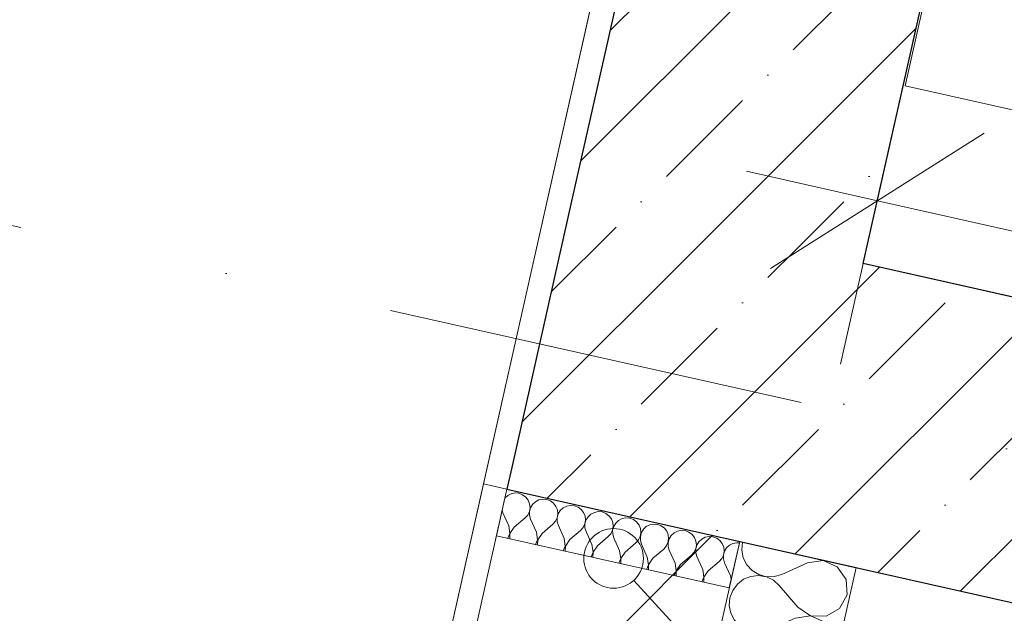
# Model space of a CAD drawing. Header units: millimetres. Extents: x -7213913 to -6930487, y 6129472 to 6353620.
# Tile 180 of 256: x -7188237 to -7187412, y 6174067 to 6174565. Entities that reach past the tile are written whole.
import ezdxf
from ezdxf.enums import TextEntityAlignment as Align

# ---------------------------------------------------------------- set-up
doc = ezdxf.new("R2010")
doc.units = ezdxf.units.MM
doc.header["$MEASUREMENT"] = 0
doc.linetypes.add('короткая штриховая', pattern=[282.222222, 141.111111, -141.111111])
doc.linetypes.add('Штрихпунктирная', pattern=[670.277762, 352.777767, -176.388884, 0, -141.111112])
for name, color, linetype, lineweight in [('0_Ном._пера__1', 7, 'Continuous', 0), ('0_Ном._пера__120', 7, 'Continuous', 0), ('S - МОП.АР_Ном._пера__2', 8, 'Continuous', 15), ('АР-вертикальная связь - Лифт.АР_Ном._пера__120', 7, 'Continuous', 0), ('АР-Стены_внешние_.АР_Ном._пера__1', 7, 'Continuous', 0), ('АР-Стены_внутренние_пилоны.АР_Ном._пера__1', 7, 'Continuous', 15), ('АР-Стены_Перегородки_межквартирные_200.АР_Ном._пера__1', 7, 'Continuous', 15), ('АР-Чертеж-Оси_Осевые размеры.АР_Ном._пера__120', 7, 'Continuous', 0), ('АР-Чертеж-Размеры.АР_Ном._пера__1', 7, 'Continuous', 0), ('Паспорта Зон Archicad_Ном._пера__1', 7, 'Continuous', 0)]:
    doc.layers.add(name, color=color, linetype=linetype, lineweight=lineweight)
for name, color, linetype in [('S - МОП.АР', 7, 'Continuous'), ('АР-Стены_внутренние_пилоны.АР', 7, 'Continuous'), ('АР-Стены_Перегородки_межквартирные_200.АР', 7, 'Continuous'), ('АР-Чертеж-Оси_Осевые размеры.АР', 7, 'Continuous'), ('АР-Чертеж-Размеры.АР', 7, 'Continuous')]:
    doc.layers.add(name, color=color, linetype=linetype)
doc.styles.add('РЎР“Р•РќР•Р\xa0Р\x98Р\xa0_РЎРўР\x98Р›Р¬_2', font='calibri.ttf')
doc.styles.add('РЎР“Р•РќР•Р\xa0Р\x98Р\xa0_РЎРўР\x98Р›Р¬_3', font='GOST_Common.ttf')
doc.styles.add('РЎР“Р•РќР•Р\xa0Р\x98Р\xa0_РЎРўР\x98Р›Р¬_5', font='GOTHIC.TTF')
doc.dimstyles.new('СГЕНЕРИР_СТИЛЬ__3', dxfattribs={"dimtxt": 129.999995, "dimasz": 142.5, "dimexe": 0.18, "dimexo": 300000, "dimgap": 0, "dimtad": 1, "dimdec": 0, "dimzin": 0, "dimdsep": 46, "dimtxsty": 'РЎР“Р•РќР•Р\xa0Р\x98Р\xa0_РЎРўР\x98Р›Р¬_3', "dimblk": 'ARROWHEAD_6', "dimblk1": 'ARROWHEAD_6', "dimblk2": 'ARROWHEAD_6', "dimcen": 0.09, "dimclrd": 7, "dimclre": 7, "dimclrt": 7, "dimazin": 0, "dimtfac": 1, "dimtdec": 4, "dimtmove": 0, "dimatfit": 3, "dimfxl": 1, "dimtolj": 1, "dimtzin": 0, "dimarcsym": 0})
doc.dimstyles.new('СГЕНЕРИР_СТИЛЬ__5', dxfattribs={"dimtxt": 200, "dimasz": 142.5, "dimexe": 0.18, "dimexo": 0.0625, "dimgap": 0, "dimtad": 1, "dimdec": 0, "dimzin": 0, "dimdsep": 46, "dimtxsty": 'РЎР“Р•РќР•Р\xa0Р\x98Р\xa0_РЎРўР\x98Р›Р¬_3', "dimblk": 'ARROWHEAD_6', "dimblk1": 'ARROWHEAD_6', "dimblk2": 'ARROWHEAD_6', "dimcen": 0.09, "dimse1": 1, "dimse2": 1, "dimclrd": 7, "dimclre": 7, "dimclrt": 7, "dimazin": 0, "dimtfac": 1, "dimtdec": 4, "dimtmove": 0, "dimatfit": 3, "dimfxl": 1, "dimtolj": 1, "dimtzin": 0, "dimarcsym": 0})
pattern_1 = [(45, (-6566190.34, 6563027.8), (-111.369318, 111.369318), [0, -105, 0, -157.5]), (110, (-6565840.34, 6563027.8), (148.001588, 53.868173), [0, -77, 0, -133])]
pattern_2 = [(45, (-6566190.34, 6562677.8), (-84.852814, 84.852814), []), (45, (-6566232.77, 6562720.22), (-84.852814, 84.852814), [90, -30, 0, -30])]

# ---------------------------------------------------------------- blocks, each defined once
blk = doc.blocks.new('Лифтовой холл _ ПБЗ_1_48_1', base_point=(-7188853.33, 6178755.24))
at = {"layer": 'S - МОП.АР_Ном._пера__2', "color": 8, "linetype": 'Continuous', "lineweight": 15, "flags": 128}
blk.add_lwpolyline([(-7192033.86, 6181367.83), (-7192391.05, 6179777.45), (-7190283.55, 6179304.11), (-7191317.83, 6174699.02), (-7187902.9, 6173932.05), (-7186511.43, 6180127.52)], close=True, dxfattribs=at)
at = {"layer": 'Паспорта Зон Archicad_Ном._пера__1', "color": 7, "lineweight": 0, "style": 'РЎР“Р•РќР•Р\xa0Р\x98Р\xa0_РЎРўР\x98Р›Р¬_3'}
blk.add_attdef('ROOM_NUMBER', text='', height=350, rotation=347.34172, dxfattribs=at).set_placement((-7188399.64, 6179289.76), align=Align.MIDDLE_CENTER)
at = {"layer": 'Паспорта Зон Archicad_Ном._пера__1', "color": 7, "lineweight": 0, "style": 'РЎР“Р•РќР•Р\xa0Р\x98Р\xa0_РЎРўР\x98Р›Р¬_2'}
blk.add_attdef('ROOM_AREA', text='', height=200, rotation=347.34172, dxfattribs=at).set_placement((-7188113.8, 6178681.98), align=Align.MIDDLE_RIGHT)
blk = doc.blocks.new('Стена_196_1', base_point=(-7187679.25, 6174266.15))
at = {"layer": 'АР-Стены_внутренние_пилоны.АР', "linetype": 'Continuous', "lineweight": 0, "true_color": 0x000000}
h = blk.add_hatch(dxfattribs=at)
h.set_pattern_fill('ШТУКАТУРКА__ГИПС_01_0001', color=18, style=0, pattern_type=2)
h.set_pattern_definition(pattern_1)
h.paths.add_polyline_path([(-7187848.12, 6174175.96), (-7187824.55, 6174189.64), (-7187666.44, 6174893.6), (-7187685.96, 6174897.98)])
h = blk.add_hatch(dxfattribs=at)
h.set_pattern_fill('ЖЕЛЕЗОБЕТОН__PROJECT__0001', color=18, style=0, pattern_type=2)
h.set_pattern_definition(pattern_2)
h.paths.add_polyline_path([(-7187666.44, 6174893.6), (-7187773.82, 6174415.5), (-7187529.9, 6174360.72), (-7187422.52, 6174838.82)])
h = blk.add_hatch(dxfattribs=at)
h.set_pattern_fill('ЖЕЛЕЗОБЕТОН__PROJECT__0001', color=18, style=0, pattern_type=2)
h.set_pattern_definition(pattern_2)
h.paths.add_polyline_path([(-7187824.55, 6174189.64), (-7187529.9, 6174360.72), (-7187773.82, 6174415.5)])
h = blk.add_hatch(dxfattribs=at)
h.set_pattern_fill('ЖЕЛЕЗОБЕТОН__PROJECT__0001', color=18, style=0, pattern_type=2)
h.set_pattern_definition(pattern_2)
h.paths.add_polyline_path([(-7187529.9, 6174360.72), (-7187824.55, 6174189.64), (-7187828.61, 6174171.58), (-7187584.68, 6174116.79)])
h = blk.add_hatch(dxfattribs=at)
h.set_pattern_fill('ШТУКАТУРКА__ГИПС_01_0001', color=18, style=0, pattern_type=2)
h.set_pattern_definition(pattern_1)
h.paths.add_polyline_path([(-7187848.12, 6174175.96), (-7187828.61, 6174171.58), (-7187824.55, 6174189.64)])
at = {"layer": 'АР-Стены_внутренние_пилоны.АР_Ном._пера__1', "color": 7, "linetype": 'Continuous', "lineweight": 30}
for p, q in [((-7187666.44, 6174893.6), (-7187773.82, 6174415.5)), ((-7187773.82, 6174415.5), (-7187824.55, 6174189.64)), ((-7187824.55, 6174189.64), (-7187828.61, 6174171.58))]:
    blk.add_line(p, q, dxfattribs=at)
at = {"layer": 'АР-Стены_внутренние_пилоны.АР_Ном._пера__1', "color": 7, "linetype": 'Continuous', "lineweight": 0, "flags": 128}
for points in [[(-7187685.96, 6174897.98), (-7187848.12, 6174175.96)], [(-7187848.12, 6174175.96), (-7187828.61, 6174171.58)]]:
    blk.add_lwpolyline(points, dxfattribs=at)
at = {"layer": 'АР-Стены_внутренние_пилоны.АР_Ном._пера__1', "color": 7, "linetype": 'Continuous', "lineweight": 30, "flags": 128}
for points in [[(-7187529.9, 6174360.72), (-7187422.52, 6174838.82)], [(-7187828.61, 6174171.58), (-7187584.68, 6174116.79)]]:
    blk.add_lwpolyline(points, dxfattribs=at)
blk = doc.blocks.new('Стена_197_1', base_point=(-7187679.25, 6174266.15))
at = {"layer": 'АР-Стены_внутренние_пилоны.АР', "linetype": 'Continuous', "lineweight": 0, "true_color": 0x000000}
h = blk.add_hatch(dxfattribs=at)
h.set_pattern_fill('ЖЕЛЕЗОБЕТОН__PROJECT__0001', color=18, style=0, pattern_type=2)
h.set_pattern_definition(pattern_2)
h.paths.add_polyline_path([(-7187584.68, 6174116.79), (-7184852.74, 6173503.22), (-7184797.95, 6173747.14), (-7187529.9, 6174360.72)])
at = {"layer": 'АР-Стены_внутренние_пилоны.АР_Ном._пера__1', "color": 7, "linetype": 'Continuous', "lineweight": 30, "flags": 128}
for points in [[(-7184797.95, 6173747.14), (-7187529.9, 6174360.72)], [(-7187584.68, 6174116.79), (-7184852.74, 6173503.22)]]:
    blk.add_lwpolyline(points, dxfattribs=at)
blk = doc.blocks.new('Стена_204_1', base_point=(-7187731.04, 6174149.66))
at = {"layer": 'АР-Стены_Перегородки_межквартирные_200.АР', "linetype": 'Continuous', "lineweight": 0, "true_color": 0x000000}
h = blk.add_hatch(dxfattribs=at)
h.set_pattern_fill('ШТУКАТУРКА__ГИПС_01_0001', color=18, style=0, pattern_type=2)
h.set_pattern_definition(pattern_1)
h.paths.add_polyline_path([(-7187848.12, 6174175.96), (-7187913.85, 6173883.28), (-7187894.34, 6173878.89), (-7187828.61, 6174171.58)])
h = blk.add_hatch(dxfattribs=at)
h.set_pattern_fill('БЛОКИ_БЕТОННЫЕ_ЭФФЕКТИВН_78', color=18, style=0, pattern_type=2)
h.set_pattern_definition([(45, (-6566190.34, 6562677.8), (-127.279217, 127.279217), [])])
h.paths.add_polyline_path([(-7187828.61, 6174171.58), (-7187894.34, 6173878.89), (-7187699.2, 6173835.07), (-7187633.47, 6174127.75)])
at = {"layer": 'АР-Стены_Перегородки_межквартирные_200.АР_Ном._пера__1', "color": 7, "linetype": 'Continuous', "lineweight": 15}
blk.add_line((-7187828.61, 6174171.58), (-7187894.34, 6173878.89), dxfattribs=at)
at = {"layer": 'АР-Стены_Перегородки_межквартирные_200.АР_Ном._пера__1', "color": 7, "linetype": 'Continuous', "lineweight": 0, "flags": 128}
for points in [[(-7187848.12, 6174175.96), (-7187913.85, 6173883.28)], [(-7187848.12, 6174175.96), (-7187828.61, 6174171.58)], [(-7187913.85, 6173883.28), (-7187894.34, 6173878.89)]]:
    blk.add_lwpolyline(points, dxfattribs=at)
at = {"layer": 'АР-Стены_Перегородки_межквартирные_200.АР_Ном._пера__1', "color": 7, "linetype": 'Continuous', "lineweight": 15, "flags": 128}
for points in [[(-7187828.61, 6174171.58), (-7187633.47, 6174127.75)], [(-7187699.2, 6173835.07), (-7187633.47, 6174127.75)], [(-7187894.34, 6173878.89), (-7187699.2, 6173835.07)]]:
    blk.add_lwpolyline(points, dxfattribs=at)
blk = doc.blocks.new('*X819', base_point=(-6566190.34, 6562677.79))
at = {"layer": 'АР-Стены_внешние_.АР_Ном._пера__1', "color": 7, "linetype": 'Continuous', "lineweight": 0}
for p, q in [((-7187830.28, 6174163.98), (-7187830.33, 6174163.89)), ((-7187827.87, 6174166.21), (-7187830.28, 6174163.98)), ((-7187824.94, 6174167.7), (-7187827.87, 6174166.21)), ((-7187821.72, 6174168.34), (-7187824.94, 6174167.7)), ((-7187818.45, 6174168.07), (-7187821.72, 6174168.34)), ((-7187815.37, 6174166.91), (-7187818.45, 6174168.07)), ((-7187812.73, 6174164.96), (-7187815.37, 6174166.91)), ((-7187810.72, 6174162.36), (-7187812.73, 6174164.96)), ((-7187809.5, 6174159.31), (-7187810.72, 6174162.36)), ((-7187804.64, 6174161), (-7187807.05, 6174158.76)), ((-7187801.71, 6174162.49), (-7187804.64, 6174161)), ((-7187798.49, 6174163.12), (-7187801.71, 6174162.49)), ((-7187795.22, 6174162.85), (-7187798.49, 6174163.12)), ((-7187792.14, 6174161.7), (-7187795.22, 6174162.85)), ((-7187789.5, 6174159.75), (-7187792.14, 6174161.7)), ((-7187832.58, 6174153.86), (-7187831.91, 6174151.57)), ((-7187811.15, 6174149.85), (-7187809.72, 6174152.81)), ((-7187809.72, 6174152.81), (-7187809.16, 6174156.05)), ((-7187808.75, 6174155.96), (-7187809.63, 6174152.79)), ((-7187809.63, 6174152.79), (-7187809.6, 6174149.51)), ((-7187809.16, 6174156.05), (-7187809.5, 6174159.31)), ((-7187807.05, 6174158.76), (-7187808.75, 6174155.96)), ((-7187787.49, 6174157.15), (-7187789.5, 6174159.75)), ((-7187786.27, 6174154.1), (-7187787.49, 6174157.15)), ((-7187785.93, 6174150.83), (-7187786.27, 6174154.1)), ((-7187783.82, 6174153.55), (-7187785.52, 6174150.74)), ((-7187781.41, 6174155.78), (-7187783.82, 6174153.55)), ((-7187778.48, 6174157.27), (-7187781.41, 6174155.78)), ((-7187775.26, 6174157.91), (-7187778.48, 6174157.27)), ((-7187771.98, 6174157.63), (-7187775.26, 6174157.91)), ((-7187768.91, 6174156.48), (-7187771.98, 6174157.63)), ((-7187766.27, 6174154.53), (-7187768.91, 6174156.48)), ((-7187764.26, 6174151.93), (-7187766.27, 6174154.53)), ((-7187752.03, 6174152.69), (-7187755.25, 6174152.05)), ((-7187748.75, 6174152.42), (-7187752.03, 6174152.69)), ((-7187745.68, 6174151.26), (-7187748.75, 6174152.42)), ((-7187827.03, 6174140.71), (-7187831.91, 6174151.57)), ((-7187822.38, 6174139.67), (-7187813.33, 6174147.4)), ((-7187813.33, 6174147.4), (-7187811.15, 6174149.85)), ((-7187809.6, 6174149.51), (-7187808.68, 6174146.35)), ((-7187803.8, 6174135.5), (-7187808.68, 6174146.35)), ((-7187790.1, 6174142.18), (-7187787.92, 6174144.64)), ((-7187787.92, 6174144.64), (-7187786.49, 6174147.6)), ((-7187786.49, 6174147.6), (-7187785.93, 6174150.83)), ((-7187785.52, 6174150.74), (-7187786.4, 6174147.57)), ((-7187786.4, 6174147.57), (-7187786.37, 6174144.29)), ((-7187786.37, 6174144.29), (-7187785.45, 6174141.14)), ((-7187763.04, 6174148.88), (-7187764.26, 6174151.93)), ((-7187763.26, 6174142.38), (-7187762.7, 6174145.61)), ((-7187762.29, 6174145.52), (-7187763.16, 6174142.36)), ((-7187762.7, 6174145.61), (-7187763.04, 6174148.88)), ((-7187760.58, 6174148.33), (-7187762.29, 6174145.52)), ((-7187758.18, 6174150.56), (-7187760.58, 6174148.33)), ((-7187755.25, 6174152.05), (-7187758.18, 6174150.56)), ((-7187743.04, 6174149.31), (-7187745.68, 6174151.26)), ((-7187741.03, 6174146.71), (-7187743.04, 6174149.31)), ((-7187739.81, 6174143.66), (-7187741.03, 6174146.71)), ((-7187734.95, 6174145.35), (-7187737.35, 6174143.11)), ((-7187732.02, 6174146.84), (-7187734.95, 6174145.35)), ((-7187728.8, 6174147.47), (-7187732.02, 6174146.84)), ((-7187725.52, 6174147.2), (-7187728.8, 6174147.47)), ((-7187722.45, 6174146.05), (-7187725.52, 6174147.2)), ((-7187719.81, 6174144.1), (-7187722.45, 6174146.05)), ((-7187826.08, 6174134.28), (-7187827.03, 6174140.71)), ((-7187822.38, 6174139.67), (-7187825.99, 6174134.25)), ((-7187799.15, 6174134.45), (-7187790.1, 6174142.18)), ((-7187780.57, 6174130.28), (-7187785.45, 6174141.14)), ((-7187775.92, 6174129.24), (-7187766.87, 6174136.96)), ((-7187766.87, 6174136.96), (-7187764.69, 6174139.42)), ((-7187764.69, 6174139.42), (-7187763.26, 6174142.38)), ((-7187763.16, 6174142.36), (-7187763.14, 6174139.07)), ((-7187763.14, 6174139.07), (-7187762.22, 6174135.92)), ((-7187757.34, 6174125.06), (-7187762.22, 6174135.92)), ((-7187741.45, 6174134.2), (-7187740.03, 6174137.16)), ((-7187740.03, 6174137.16), (-7187739.46, 6174140.4)), ((-7187739.06, 6174140.31), (-7187739.93, 6174137.14)), ((-7187739.93, 6174137.14), (-7187739.91, 6174133.86)), ((-7187739.46, 6174140.4), (-7187739.81, 6174143.66)), ((-7187737.35, 6174143.11), (-7187739.06, 6174140.31)), ((-7187717.8, 6174141.5), (-7187719.81, 6174144.1)), ((-7187716.58, 6174138.45), (-7187717.8, 6174141.5)), ((-7187716.23, 6174135.18), (-7187716.58, 6174138.45)), ((-7187714.12, 6174137.9), (-7187715.83, 6174135.09)), ((-7187711.71, 6174140.13), (-7187714.12, 6174137.9)), ((-7187708.79, 6174141.62), (-7187711.71, 6174140.13)), ((-7187705.57, 6174142.26), (-7187708.79, 6174141.62)), ((-7187702.29, 6174141.99), (-7187705.57, 6174142.26)), ((-7187699.22, 6174140.83), (-7187702.29, 6174141.99)), ((-7187696.57, 6174138.88), (-7187699.22, 6174140.83)), ((-7187694.57, 6174136.28), (-7187696.57, 6174138.88)), ((-7187693.34, 6174133.23), (-7187694.57, 6174136.28)), ((-7187685.56, 6174136.41), (-7187688.48, 6174134.91)), ((-7187682.33, 6174137.04), (-7187685.56, 6174136.41)), ((-7187679.06, 6174136.77), (-7187682.33, 6174137.04)), ((-7187675.99, 6174135.61), (-7187679.06, 6174136.77)), ((-7187827.76, 6174130.38), (-7187826.08, 6174134.28)), ((-7187825.99, 6174134.25), (-7187826.13, 6174130.02)), ((-7187804.53, 6174125.17), (-7187802.85, 6174129.06)), ((-7187802.85, 6174129.06), (-7187803.8, 6174135.5)), ((-7187802.76, 6174129.04), (-7187802.9, 6174124.8)), ((-7187799.15, 6174134.45), (-7187802.76, 6174129.04)), ((-7187779.62, 6174123.84), (-7187780.57, 6174130.28)), ((-7187775.92, 6174129.24), (-7187779.53, 6174123.82)), ((-7187752.69, 6174124.02), (-7187743.63, 6174131.75)), ((-7187743.63, 6174131.75), (-7187741.45, 6174134.2)), ((-7187739.91, 6174133.86), (-7187738.99, 6174130.7)), ((-7187734.11, 6174119.85), (-7187738.99, 6174130.7)), ((-7187720.4, 6174126.53), (-7187718.22, 6174128.99)), ((-7187718.22, 6174128.99), (-7187716.8, 6174131.95)), ((-7187716.8, 6174131.95), (-7187716.23, 6174135.18)), ((-7187715.83, 6174135.09), (-7187716.7, 6174131.92)), ((-7187716.7, 6174131.92), (-7187716.68, 6174128.64)), ((-7187716.68, 6174128.64), (-7187715.76, 6174125.49)), ((-7187693.57, 6174126.73), (-7187693, 6174129.96)), ((-7187692.6, 6174129.87), (-7187693.47, 6174126.71)), ((-7187693, 6174129.96), (-7187693.34, 6174133.23)), ((-7187690.89, 6174132.68), (-7187692.6, 6174129.87)), ((-7187688.48, 6174134.91), (-7187690.89, 6174132.68)), ((-7187673.34, 6174133.66), (-7187675.99, 6174135.61)), ((-7187671.34, 6174131.06), (-7187673.34, 6174133.66)), ((-7187670.11, 6174128.02), (-7187671.34, 6174131.06)), ((-7187669.77, 6174124.75), (-7187670.11, 6174128.02)), ((-7187665.25, 6174129.7), (-7187667.66, 6174127.46)), ((-7187662.33, 6174131.19), (-7187665.25, 6174129.7)), ((-7187659.1, 6174131.82), (-7187662.33, 6174131.19)), ((-7187655.83, 6174131.55), (-7187659.1, 6174131.82)), ((-7187652.75, 6174130.4), (-7187655.83, 6174131.55)), ((-7187650.11, 6174128.45), (-7187652.75, 6174130.4)), ((-7187648.1, 6174125.85), (-7187650.11, 6174128.45)), ((-7187781.3, 6174119.95), (-7187779.62, 6174123.84)), ((-7187779.53, 6174123.82), (-7187779.67, 6174119.59)), ((-7187756.39, 6174118.63), (-7187757.34, 6174125.06)), ((-7187752.69, 6174124.02), (-7187756.3, 6174118.6)), ((-7187733.16, 6174113.41), (-7187734.11, 6174119.85)), ((-7187729.46, 6174118.8), (-7187720.4, 6174126.53)), ((-7187710.87, 6174114.63), (-7187715.76, 6174125.49)), ((-7187706.23, 6174113.59), (-7187697.17, 6174121.31)), ((-7187697.17, 6174121.31), (-7187694.99, 6174123.77)), ((-7187694.99, 6174123.77), (-7187693.57, 6174126.73)), ((-7187693.47, 6174126.71), (-7187693.45, 6174123.42)), ((-7187693.45, 6174123.42), (-7187692.53, 6174120.27)), ((-7187687.64, 6174109.41), (-7187692.53, 6174120.27)), ((-7187671.76, 6174118.55), (-7187670.33, 6174121.51)), ((-7187670.33, 6174121.51), (-7187669.77, 6174124.75)), ((-7187669.37, 6174124.66), (-7187670.24, 6174121.49)), ((-7187670.24, 6174121.49), (-7187670.22, 6174118.21)), ((-7187667.66, 6174127.46), (-7187669.37, 6174124.66)), ((-7187646.88, 6174122.8), (-7187648.1, 6174125.85)), ((-7187647.1, 6174116.3), (-7187646.54, 6174119.53)), ((-7187646.14, 6174119.44), (-7187647.01, 6174116.27)), ((-7187646.54, 6174119.53), (-7187646.88, 6174122.8)), ((-7187644.43, 6174122.25), (-7187646.14, 6174119.44)), ((-7187642.02, 6174124.48), (-7187644.43, 6174122.25)), ((-7187639.09, 6174125.97), (-7187642.02, 6174124.48)), ((-7187635.87, 6174126.61), (-7187639.09, 6174125.97)), ((-7187633.76, 6174126.43), (-7187635.87, 6174126.61)), ((-7187758.07, 6174114.73), (-7187756.39, 6174118.63)), ((-7187756.3, 6174118.6), (-7187756.44, 6174114.37)), ((-7187734.84, 6174109.52), (-7187733.16, 6174113.41)), ((-7187733.07, 6174113.39), (-7187733.21, 6174109.15)), ((-7187729.46, 6174118.8), (-7187733.07, 6174113.39)), ((-7187709.93, 6174108.19), (-7187710.87, 6174114.63)), ((-7187706.23, 6174113.59), (-7187709.84, 6174108.17)), ((-7187683, 6174108.37), (-7187673.94, 6174116.1)), ((-7187673.94, 6174116.1), (-7187671.76, 6174118.55)), ((-7187670.22, 6174118.21), (-7187669.3, 6174115.05)), ((-7187664.41, 6174104.2), (-7187669.3, 6174115.05)), ((-7187650.71, 6174110.88), (-7187648.53, 6174113.34)), ((-7187648.53, 6174113.34), (-7187647.1, 6174116.3)), ((-7187647.01, 6174116.27), (-7187646.99, 6174112.99)), ((-7187646.99, 6174112.99), (-7187646.06, 6174109.84)), ((-7187711.61, 6174104.3), (-7187709.93, 6174108.19)), ((-7187709.84, 6174108.17), (-7187709.98, 6174103.94)), ((-7187688.38, 6174099.09), (-7187686.7, 6174102.98)), ((-7187686.7, 6174102.98), (-7187687.64, 6174109.41)), ((-7187686.6, 6174102.95), (-7187686.75, 6174098.72)), ((-7187683, 6174108.37), (-7187686.6, 6174102.95)), ((-7187663.47, 6174097.76), (-7187664.41, 6174104.2)), ((-7187659.77, 6174103.15), (-7187663.37, 6174097.74)), ((-7187659.77, 6174103.15), (-7187650.71, 6174110.88)), ((-7187641.18, 6174098.98), (-7187646.06, 6174109.84)), ((-7187665.15, 6174093.87), (-7187663.47, 6174097.76)), ((-7187663.37, 6174097.74), (-7187663.52, 6174093.5)), ((-7187640.69, 6174095.6), (-7187641.18, 6174098.98))]:
    blk.add_line(p, q, dxfattribs=at)
blk = doc.blocks.new('Штриховка_1_1', base_point=(-6566190.34, 6562677.79))
at = {"layer": 'АР-Стены_внешние_.АР_Ном._пера__1', "color": 7, "linetype": 'Continuous', "lineweight": 0, "flags": 128}
blk.add_lwpolyline([(-7187633.47, 6174127.75), (-7187828.61, 6174171.57), (-7187837.37, 6174132.54), (-7187642.23, 6174088.72)], close=True, dxfattribs=at)
at = {"layer": 'АР-Стены_внешние_.АР_Ном._пера__1', "color": 7, "linetype": 'Continuous', "lineweight": 0}
blk.add_blockref('*X819', (-6566190.34, 6562677.79), dxfattribs=at)
blk = doc.blocks.new('*X837', base_point=(-6566190.34, 6562677.79))
at = {"layer": '0_Ном._пера__1', "color": 7, "linetype": 'Continuous', "lineweight": 0}
for p, q in [((-7187585.23, 6173897.04), (-7187585.78, 6173906.87)), ((-7187591.44, 6173885.6), (-7187585.23, 6173897.04)), ((-7187622.15, 6173883.85), (-7187615.75, 6173879.58)), ((-7187602.74, 6173879.14), (-7187591.44, 6173885.6)), ((-7187628.66, 6173877.51), (-7187640.73, 6173872.08)), ((-7187615.79, 6173879.4), (-7187628.66, 6173877.51)), ((-7187603.84, 6173874.24), (-7187615.79, 6173879.4)), ((-7187615.75, 6173879.58), (-7187602.74, 6173879.14)), ((-7187596.39, 6173863.57), (-7187603.84, 6173874.24)), ((-7187595.67, 6173850.57), (-7187596.39, 6173863.57)), ((-7187652.46, 6173858.45), (-7187656.54, 6173862.07)), ((-7187637.01, 6173840.34), (-7187652.46, 6173858.45)), ((-7187601.88, 6173839.14), (-7187595.67, 6173850.57)), ((-7187637.01, 6173840.34), (-7187626.18, 6173833.12)), ((-7187613.18, 6173832.68), (-7187601.88, 6173839.14)), ((-7187693.73, 6173838.52), (-7187693.08, 6173835.22)), ((-7187693.08, 6173835.22), (-7187692.2, 6173833.48)), ((-7187639.1, 6173831.05), (-7187653.17, 6173824.72)), ((-7187626.22, 6173832.94), (-7187639.1, 6173831.05)), ((-7187614.28, 6173827.78), (-7187626.22, 6173832.94)), ((-7187626.18, 6173833.12), (-7187613.18, 6173832.68)), ((-7187606.83, 6173817.1), (-7187614.28, 6173827.78)), ((-7187606.67, 6173814.27), (-7187606.83, 6173817.1))]:
    blk.add_line(p, q, dxfattribs=at)
blk = doc.blocks.new('*X838', base_point=(-6566190.34, 6562677.79))
at = {"layer": '0_Ном._пера__1', "color": 7, "linetype": 'Continuous', "lineweight": 0}
for p, q in [((-7187672.9, 6173931.64), (-7187672.21, 6173928.14)), ((-7187672.21, 6173928.14), (-7187669.23, 6173922.29)), ((-7187669.23, 6173922.29), (-7187664.76, 6173917.47)), ((-7187659.33, 6173913.25), (-7187665.86, 6173912.57)), ((-7187664.76, 6173917.47), (-7187659.15, 6173914.06)), ((-7187652.86, 6173912.13), (-7187659.33, 6173913.25)), ((-7187659.15, 6173914.06), (-7187652.82, 6173912.31)), ((-7187646.25, 6173912.36), (-7187639.94, 6173914.2)), ((-7187625.06, 6173920.9), (-7187639.94, 6173914.2)), ((-7187677.16, 6173906.11), (-7187681.06, 6173900.82)), ((-7187671.96, 6173910.13), (-7187677.16, 6173906.11)), ((-7187665.86, 6173912.57), (-7187671.96, 6173910.13)), ((-7187646.94, 6173909.27), (-7187652.86, 6173912.13)), ((-7187652.82, 6173912.31), (-7187646.25, 6173912.36)), ((-7187642.03, 6173904.91), (-7187646.94, 6173909.27)), ((-7187626.58, 6173886.8), (-7187642.03, 6173904.91)), ((-7187585.96, 6173910.03), (-7187587.69, 6173912.5)), ((-7187585.78, 6173906.87), (-7187585.96, 6173910.03)), ((-7187681.06, 6173900.82), (-7187683.37, 6173894.67)), ((-7187683.37, 6173894.67), (-7187683.91, 6173888.13)), ((-7187683.91, 6173888.13), (-7187682.65, 6173881.68)), ((-7187682.65, 6173881.68), (-7187679.67, 6173875.83)), ((-7187626.58, 6173886.8), (-7187622.15, 6173883.85)), ((-7187679.67, 6173875.83), (-7187675.2, 6173871.01)), ((-7187640.73, 6173872.08), (-7187650.38, 6173867.74)), ((-7187682.4, 6173863.66), (-7187687.6, 6173859.65)), ((-7187676.3, 6173866.11), (-7187682.4, 6173863.66)), ((-7187669.77, 6173866.79), (-7187676.3, 6173866.11)), ((-7187675.2, 6173871.01), (-7187669.58, 6173867.6)), ((-7187663.29, 6173865.66), (-7187669.77, 6173866.79)), ((-7187669.58, 6173867.6), (-7187663.25, 6173865.85)), ((-7187657.38, 6173862.81), (-7187663.29, 6173865.66)), ((-7187663.25, 6173865.85), (-7187656.68, 6173865.9)), ((-7187656.68, 6173865.9), (-7187650.38, 6173867.74)), ((-7187687.6, 6173859.65), (-7187691.5, 6173854.36)), ((-7187656.54, 6173862.07), (-7187657.38, 6173862.81)), ((-7187693.81, 6173848.21), (-7187694.35, 6173841.67)), ((-7187691.5, 6173854.36), (-7187693.81, 6173848.21)), ((-7187694.35, 6173841.67), (-7187693.73, 6173838.52))]:
    blk.add_line(p, q, dxfattribs=at)
blk = doc.blocks.new('*X839', base_point=(-6566190.34, 6562677.79))
at = {"layer": '0_Ном._пера__1', "color": 7, "linetype": 'Continuous', "lineweight": 0}
for p, q in [((-7187631.2, 6174126.98), (-7187631.74, 6174120.44)), ((-7187631.74, 6174120.44), (-7187630.47, 6174113.99)), ((-7187631.11, 6174127.22), (-7187631.2, 6174126.98)), ((-7187630.47, 6174113.99), (-7187627.49, 6174108.14)), ((-7187563.61, 6174111.71), (-7187576.49, 6174109.82)), ((-7187563.93, 6174112.13), (-7187563.57, 6174111.89)), ((-7187551.67, 6174106.54), (-7187563.61, 6174111.71)), ((-7187563.57, 6174111.89), (-7187562.74, 6174111.86)), ((-7187627.49, 6174108.14), (-7187623.02, 6174103.32)), ((-7187623.02, 6174103.32), (-7187617.41, 6174099.91)), ((-7187576.49, 6174109.82), (-7187598.2, 6174100.05)), ((-7187544.22, 6174095.87), (-7187551.67, 6174106.54)), ((-7187630.22, 6174095.97), (-7187635.42, 6174091.96)), ((-7187624.12, 6174098.42), (-7187630.22, 6174095.97)), ((-7187617.59, 6174099.1), (-7187624.12, 6174098.42)), ((-7187611.12, 6174097.97), (-7187617.59, 6174099.1)), ((-7187617.41, 6174099.91), (-7187611.08, 6174098.16)), ((-7187605.2, 6174095.12), (-7187611.12, 6174097.97)), ((-7187611.08, 6174098.16), (-7187604.51, 6174098.21)), ((-7187600.29, 6174090.76), (-7187605.2, 6174095.12)), ((-7187604.51, 6174098.21), (-7187598.2, 6174100.05)), ((-7187543.49, 6174082.88), (-7187544.22, 6174095.87)), ((-7187639.32, 6174086.67), (-7187641.63, 6174080.52)), ((-7187635.42, 6174091.96), (-7187639.32, 6174086.67)), ((-7187584.84, 6174072.65), (-7187600.29, 6174090.76)), ((-7187641.63, 6174080.52), (-7187642.17, 6174073.97)), ((-7187549.7, 6174071.45), (-7187543.49, 6174082.88)), ((-7187642.17, 6174073.97), (-7187640.91, 6174067.53)), ((-7187584.84, 6174072.65), (-7187574.01, 6174065.43)), ((-7187561, 6174064.99), (-7187549.7, 6174071.45)), ((-7187640.91, 6174067.53), (-7187637.93, 6174061.68)), ((-7187637.93, 6174061.68), (-7187633.46, 6174056.86)), ((-7187586.92, 6174063.35), (-7187608.64, 6174053.59)), ((-7187574.05, 6174065.24), (-7187586.92, 6174063.35)), ((-7187562.1, 6174060.08), (-7187574.05, 6174065.24)), ((-7187574.01, 6174065.43), (-7187561, 6174064.99)), ((-7187633.46, 6174056.86), (-7187627.84, 6174053.45)), ((-7187627.84, 6174053.45), (-7187621.51, 6174051.7)), ((-7187614.94, 6174051.75), (-7187608.64, 6174053.59)), ((-7187554.65, 6174049.41), (-7187562.1, 6174060.08)), ((-7187645.86, 6174045.49), (-7187649.76, 6174040.21)), ((-7187640.66, 6174049.51), (-7187645.86, 6174045.49)), ((-7187634.56, 6174051.95), (-7187640.66, 6174049.51)), ((-7187628.03, 6174052.64), (-7187634.56, 6174051.95)), ((-7187621.55, 6174051.51), (-7187628.03, 6174052.64)), ((-7187615.64, 6174048.66), (-7187621.55, 6174051.51)), ((-7187621.51, 6174051.7), (-7187614.94, 6174051.75)), ((-7187610.72, 6174044.3), (-7187615.64, 6174048.66)), ((-7187553.93, 6174036.42), (-7187554.65, 6174049.41)), ((-7187649.76, 6174040.21), (-7187652.07, 6174034.06)), ((-7187595.27, 6174026.18), (-7187610.72, 6174044.3)), ((-7187652.07, 6174034.06), (-7187652.61, 6174027.51)), ((-7187560.14, 6174024.99), (-7187553.93, 6174036.42)), ((-7187652.61, 6174027.51), (-7187651.34, 6174021.07)), ((-7187651.34, 6174021.07), (-7187648.36, 6174015.21)), ((-7187595.27, 6174026.18), (-7187584.44, 6174018.97)), ((-7187571.44, 6174018.53), (-7187560.14, 6174024.99)), ((-7187648.36, 6174015.21), (-7187643.89, 6174010.4)), ((-7187597.36, 6174016.89), (-7187619.07, 6174007.13)), ((-7187584.48, 6174018.78), (-7187597.36, 6174016.89)), ((-7187572.54, 6174013.62), (-7187584.48, 6174018.78)), ((-7187584.44, 6174018.97), (-7187571.44, 6174018.53)), ((-7187565.09, 6174002.95), (-7187572.54, 6174013.62)), ((-7187644.99, 6174005.49), (-7187651.09, 6174003.05)), ((-7187638.46, 6174006.18), (-7187644.99, 6174005.49)), ((-7187643.89, 6174010.4), (-7187638.28, 6174006.99)), ((-7187631.99, 6174005.05), (-7187638.46, 6174006.18)), ((-7187638.28, 6174006.99), (-7187631.95, 6174005.24)), ((-7187626.07, 6174002.2), (-7187631.99, 6174005.05)), ((-7187631.95, 6174005.24), (-7187625.38, 6174005.29)), ((-7187625.38, 6174005.29), (-7187619.07, 6174007.13)), ((-7187656.29, 6173999.03), (-7187660.19, 6173993.75)), ((-7187651.09, 6174003.05), (-7187656.29, 6173999.03)), ((-7187621.16, 6173997.83), (-7187626.07, 6174002.2)), ((-7187605.71, 6173979.72), (-7187621.16, 6173997.83)), ((-7187564.36, 6173989.96), (-7187565.09, 6174002.95)), ((-7187662.5, 6173987.6), (-7187663.04, 6173981.05)), ((-7187660.19, 6173993.75), (-7187662.5, 6173987.6)), ((-7187570.57, 6173978.53), (-7187564.36, 6173989.96)), ((-7187663.04, 6173981.05), (-7187661.78, 6173974.61)), ((-7187605.71, 6173979.72), (-7187594.88, 6173972.51)), ((-7187661.78, 6173974.61), (-7187658.8, 6173968.75)), ((-7187594.92, 6173972.32), (-7187607.79, 6173970.43)), ((-7187582.97, 6173967.16), (-7187594.92, 6173972.32)), ((-7187594.88, 6173972.51), (-7187581.87, 6173972.07)), ((-7187581.87, 6173972.07), (-7187570.57, 6173978.53)), ((-7187658.8, 6173968.75), (-7187654.33, 6173963.94)), ((-7187654.33, 6173963.94), (-7187648.71, 6173960.52)), ((-7187607.79, 6173970.43), (-7187629.51, 6173960.67)), ((-7187575.52, 6173956.49), (-7187582.97, 6173967.16)), ((-7187661.53, 6173956.59), (-7187666.73, 6173952.57)), ((-7187655.43, 6173959.03), (-7187661.53, 6173956.59)), ((-7187648.9, 6173959.71), (-7187655.43, 6173959.03)), ((-7187642.42, 6173958.59), (-7187648.9, 6173959.71)), ((-7187648.71, 6173960.52), (-7187642.38, 6173958.78)), ((-7187636.51, 6173955.73), (-7187642.42, 6173958.59)), ((-7187642.38, 6173958.78), (-7187635.81, 6173958.82)), ((-7187631.59, 6173951.37), (-7187636.51, 6173955.73)), ((-7187635.81, 6173958.82), (-7187629.51, 6173960.67)), ((-7187574.8, 6173943.5), (-7187575.52, 6173956.49)), ((-7187670.63, 6173947.29), (-7187672.94, 6173941.14)), ((-7187666.73, 6173952.57), (-7187670.63, 6173947.29)), ((-7187616.14, 6173933.26), (-7187631.59, 6173951.37)), ((-7187672.94, 6173941.14), (-7187673.48, 6173934.59)), ((-7187581.01, 6173932.06), (-7187574.8, 6173943.5)), ((-7187673.48, 6173934.59), (-7187672.9, 6173931.64)), ((-7187616.14, 6173933.26), (-7187605.31, 6173926.05)), ((-7187592.31, 6173925.6), (-7187581.01, 6173932.06)), ((-7187618.23, 6173923.97), (-7187625.06, 6173920.9)), ((-7187605.35, 6173925.86), (-7187618.23, 6173923.97)), ((-7187593.41, 6173920.7), (-7187605.35, 6173925.86)), ((-7187605.31, 6173926.05), (-7187592.31, 6173925.6)), ((-7187587.69, 6173912.5), (-7187593.41, 6173920.7))]:
    blk.add_line(p, q, dxfattribs=at)
blk = doc.blocks.new('Стена_400_1', base_point=(-7187535.9, 6174105.84))
at = {"layer": '0_Ном._пера__1', "color": 7, "linetype": 'Continuous', "lineweight": 0, "flags": 128}
for points in [[(-7187633.47, 6174127.75), (-7187699.2, 6173835.06)], [(-7187535.9, 6174105.84), (-7187633.47, 6174127.75)], [(-7187579.72, 6173910.71), (-7187535.9, 6174105.84)], [(-7187699.2, 6173835.06), (-7187601.63, 6173813.14)]]:
    blk.add_lwpolyline(points, dxfattribs=at)
at = {"color": 7, "lineweight": 0}
for name in ['*X839', '*X838', '*X837']:
    blk.add_blockref(name, (-6566190.34, 6562677.79), dxfattribs=at)
blk = doc.blocks.new('Полилиния_1_1', base_point=(-7183881.2, 6172466.87))
at = {"layer": '0_Ном._пера__120', "color": 7, "linetype": 'Continuous', "lineweight": 0, "flags": 128}
blk.add_lwpolyline([(-7183881.2, 6172466.87), (-7186841.84, 6173131.81), (-7187722.3, 6174095.03)], dxfattribs=at)
at = {"layer": '0_Ном._пера__120', "color": 7, "linetype": 'Continuous', "lineweight": 15}
blk.add_circle((-7187739.16, 6174113.48), 25, dxfattribs=at)
blk = doc.blocks.new('*D986', base_point=(-6566190.34, 6562677.79))
at = {"layer": 'АР-Чертеж-Размеры.АР_Ном._пера__1', "color": 7, "linetype": 'Continuous', "lineweight": 0, "transparency": 16777216}
for p, q in [((-7187548.86, 6174276.27), (-7187487.23, 6174550.69)), ((-7187428.44, 6174470.22), (-7187607.66, 6174356.74)), ((-7187627.81, 6174438.13), (-7187518.05, 6174413.48)), ((-7187518.05, 6174413.48), (-7184786.1, 6173799.9)), ((-7184816.92, 6173662.69), (-7184755.29, 6173937.11)), ((-7184875.72, 6173743.16), (-7184696.49, 6173856.64)), ((-7184786.1, 6173799.9), (-7184676.34, 6173775.25))]:
    blk.add_line(p, q, dxfattribs=at)
at = {"layer": 'АР-Чертеж-Размеры.АР_Ном._пера__1', "color": 7, "lineweight": 0, "transparency": 16777216, "insert": (-7186348.01, 6174177.34), "char_height": 130, "attachment_point": 7, "rotation": 347.34172, "style": 'РЎР“Р•РќР•Р\xa0Р\x98Р\xa0_РЎРўР\x98Р›Р¬_3'}
blk.add_mtext('\\A1;{\\pql;\\fGOST Common|b0|i0|c204|p0;\\W1.000000;2\xa0800}', dxfattribs=at)
blk = doc.blocks.new('ARROWHEAD_6')
at = {"color": 0, "linetype": 'Continuous', "lineweight": 0}
for p, q in [((-0.5, -0.5), (0.5, 0.5)), ((0, 0), (-1, 0))]:
    blk.add_line(p, q, dxfattribs=at)
blk = doc.blocks.new('*D989', base_point=(-6566190.34, 6562677.79))
at = {"layer": 'АР-Чертеж-Размеры.АР_Ном._пера__1', "color": 7, "linetype": 'Continuous', "lineweight": 0, "transparency": 16777216}
for p, q in [((-7187609.1, 6180374.05), (-7187584.45, 6180483.82)), ((-7187552.36, 6180284.44), (-7187665.84, 6180463.67)), ((-7187471.89, 6180343.24), (-7187746.31, 6180404.87)), ((-7189000.56, 6174178.58), (-7187609.1, 6180374.05)), ((-7189057.3, 6174268.19), (-7188943.82, 6174088.96)), ((-7188863.35, 6174147.76), (-7189137.76, 6174209.39)), ((-7189025.21, 6174068.81), (-7189000.56, 6174178.58))]:
    blk.add_line(p, q, dxfattribs=at)
at = {"layer": 'АР-Чертеж-Размеры.АР_Ном._пера__1', "color": 7, "lineweight": 0, "transparency": 16777216, "insert": (-7188375.48, 6177080.38), "char_height": 130, "attachment_point": 7, "rotation": 77.34184, "style": 'РЎР“Р•РќР•Р\xa0Р\x98Р\xa0_РЎРўР\x98Р›Р¬_3'}
blk.add_mtext('\\A1;{\\pql;\\fGOST Common|b0|i0|c204|p0;\\W1.000000;6\xa0350}', dxfattribs=at)
blk = doc.blocks.new('*D1102', base_point=(-6566190.34, 6562677.79))
at = {"layer": 'АР-Чертеж-Размеры.АР_Ном._пера__1', "color": 7, "linetype": 'Continuous', "lineweight": 0, "transparency": 16777216}
for p, q in [((-7190962.95, 6174157.17), (-7191024.58, 6173882.75)), ((-7190904.16, 6174076.7), (-7191083.38, 6173963.22)), ((-7190993.77, 6174019.96), (-7191103.53, 6174044.61)), ((-7186178.98, 6172938.58), (-7190993.77, 6174019.96)), ((-7186148.16, 6173075.79), (-7186209.79, 6172801.38)), ((-7186268.59, 6172881.84), (-7186089.37, 6172995.33)), ((-7186069.21, 6172913.93), (-7186178.98, 6172938.58))]:
    blk.add_line(p, q, dxfattribs=at)
at = {"layer": 'АР-Чертеж-Размеры.АР_Ном._пера__1', "color": 7, "lineweight": 0, "transparency": 16777216, "insert": (-7188897.67, 6173590.18), "char_height": 200, "attachment_point": 7, "rotation": 347.34172, "style": 'РЎР“Р•РќР•Р\xa0Р\x98Р\xa0_РЎРўР\x98Р›Р¬_3'}
blk.add_mtext('\\A1;{\\pql;\\fGOST Common|b0|i0|c204|p0;\\W1.000000;4\xa0935}', dxfattribs=at)
blk = doc.blocks.new('Стандартный Маркер Сетки[187]_1', base_point=(-7209178.45, 6179094.59))
at = {"layer": 'АР-Чертеж-Оси_Осевые размеры.АР_Ном._пера__120', "color": 7, "linetype": 'Штрихпунктирная', "lineweight": 0}
blk.add_line((-7208202.75, 6178875.45), (-7184083.84, 6173458.47), dxfattribs=at)
at = {"layer": 'АР-Чертеж-Оси_Осевые размеры.АР_Ном._пера__120', "color": 7, "lineweight": 0, "style": 'РЎР“Р•РќР•Р\xa0Р\x98Р\xa0_РЎРўР\x98Р›Р¬_5'}
blk.add_attdef('AC_MarkerText_1', text='', height=350, rotation=347.34172, dxfattribs=at).set_placement((-7209596.37, 6179385.23), align=Align.TOP_CENTER)
blk = doc.blocks.new('Стандартный Маркер Сетки[212]_1', base_point=(-7209178.45, 6179094.59))
at = {"layer": 'АР-Чертеж-Оси_Осевые размеры.АР_Ном._пера__120', "color": 7, "linetype": 'Штрихпунктирная', "lineweight": 0}
blk.add_line((-7208202.75, 6178875.45), (-7184083.84, 6173458.47), dxfattribs=at)
at = {"layer": 'АР-Чертеж-Оси_Осевые размеры.АР_Ном._пера__120', "color": 7, "lineweight": 0, "style": 'РЎР“Р•РќР•Р\xa0Р\x98Р\xa0_РЎРўР\x98Р›Р¬_5'}
blk.add_attdef('AC_MarkerText_1', text='', height=350, rotation=347.34172, dxfattribs=at).set_placement((-7209596.37, 6179385.23), align=Align.TOP_CENTER)

msp = doc.modelspace()

# ---------------------------------------------------------------- linework, layer by layer
at = {"layer": 'S - МОП.АР', "color": 254, "linetype": 'Continuous', "lineweight": 0, "true_color": 0xdadada, "flags": 128}
msp.add_lwpolyline([(-7192033.86, 6181367.83), (-7192391.05, 6179777.45), (-7190283.55, 6179304.11), (-7191317.83, 6174699.02), (-7187902.9, 6173932.05), (-7186511.43, 6180127.52)], close=True, dxfattribs=at)
at = {"layer": 'АР-вертикальная связь - Лифт.АР_Ном._пера__120', "color": 7, "linetype": 'короткая штриховая', "lineweight": 0}
msp.add_lwpolyline([(-7187137.64, 6176107.21), (-7187529.9, 6174360.72), (-7184797.95, 6173747.14), (-7184405.7, 6175493.63)], close=True, dxfattribs=at)
at = {"layer": 'АР-вертикальная связь - Лифт.АР_Ном._пера__120', "color": 7, "linetype": 'Continuous', "lineweight": 0}
msp.add_lwpolyline([(-7187382.52, 6174484.53), (-7187494.7, 6174509.72), (-7187163.9, 6175982.58), (-7187051.73, 6175957.39)], close=True, dxfattribs=at)

# ---------------------------------------------------------------- block references
at = {"color": 7, "linetype": 'Continuous', "lineweight": 0}
msp.add_blockref('Полилиния_1_1', (-7183881.2, 6172466.87), dxfattribs=at)
at = {"color": 7, "lineweight": 0}
msp.add_blockref('Стена_400_1', (-7187535.9, 6174105.84), dxfattribs=at)
at = {"layer": 'S - МОП.АР', "color": 7, "linetype": 'Continuous', "lineweight": 0}
msp.add_blockref('Лифтовой холл _ ПБЗ_1_48_1', (-7188853.33, 6178755.24), dxfattribs=at)
at = {"layer": 'АР-Стены_внешние_.АР_Ном._пера__1', "color": 7, "linetype": 'Continuous', "lineweight": 0}
msp.add_blockref('Штриховка_1_1', (-6566190.34, 6562677.79), dxfattribs=at)
at = {"layer": 'АР-Стены_внутренние_пилоны.АР', "color": 7, "lineweight": 0}
for name in ['Стена_196_1', 'Стена_197_1']:
    msp.add_blockref(name, (-7187679.25, 6174266.15), dxfattribs=at)
at = {"layer": 'АР-Стены_Перегородки_межквартирные_200.АР', "color": 7, "lineweight": 0}
msp.add_blockref('Стена_204_1', (-7187731.04, 6174149.66), dxfattribs=at)
at = {"layer": 'АР-Чертеж-Оси_Осевые размеры.АР', "color": 8, "linetype": 'Continuous', "lineweight": 15}
for name in ['Стандартный Маркер Сетки[187]_1', 'Стандартный Маркер Сетки[212]_1']:
    msp.add_blockref(name, (-7209178.45, 6179094.59), dxfattribs=at)

# ---------------------------------------------------------------- dimensions: what is measured, and where the dimension line sits
at = {"layer": 'АР-Чертеж-Размеры.АР', "color": 7, "linetype": 'Continuous', "lineweight": 0}
for base, p1, p2, angle, dimstyle, picture, middle, turn in [((-7187609.1, 6180374.05), (-7189610.37, 6174315.53), (-7188733.57, 6180626.6), 77.34184, 'СГЕНЕРИР_СТИЛЬ__3', '*D989', (-7188390.03, 6177312.21), 77.34184), ((-7184786.1, 6173799.9), (-7187529.9, 6174360.72), (-7184797.95, 6173747.14), 347.34172, 'СГЕНЕРИР_СТИЛЬ__3', '*D986', (-7186116.18, 6174191.9), 347.34172), ((-7190993.77, 6174019.96), (-7186104.13, 6173271.84), (-7190919.07, 6174352.55), 167.34172, 'СГЕНЕРИР_СТИЛЬ__5', '*D1102', (-7188541.01, 6173612.57), 347.34172)]:
    dim = msp.add_linear_dim(base=base, p1=p1, p2=p2, angle=angle, dimstyle=dimstyle, dxfattribs=at)
    dim.commit()
    dim.dimension.update_dxf_attribs({"geometry": picture, "text_midpoint": middle, "dimtype": 160, "text_rotation": turn})

doc.saveas('drawing.dxf')
